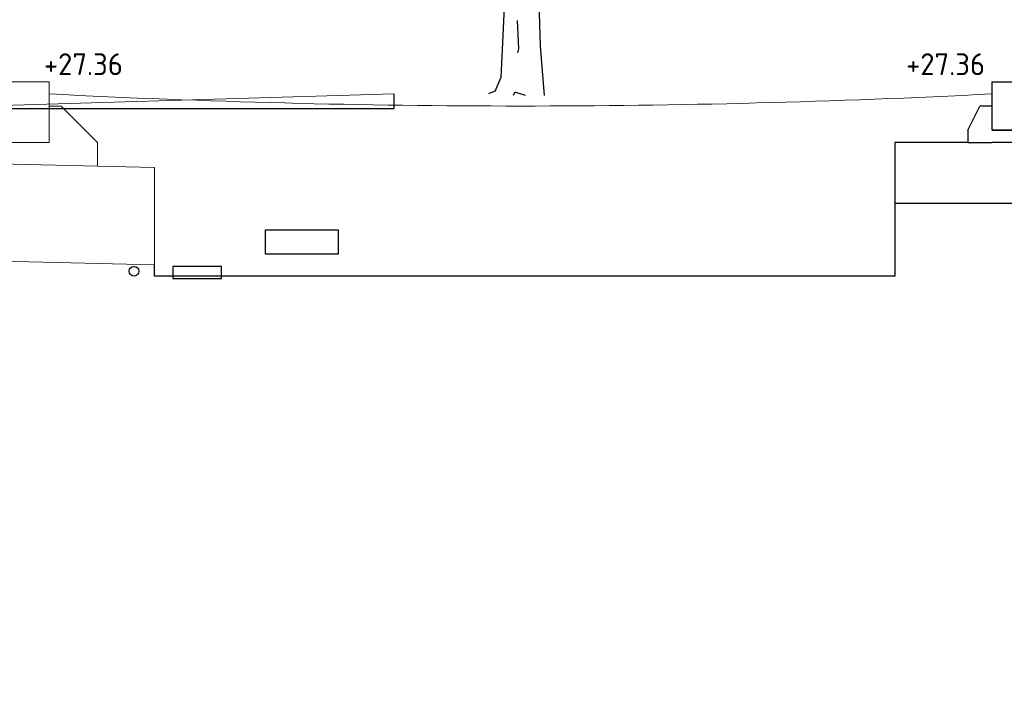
# Model space of a CAD drawing. Header units: metres. Extents: x 196651 to 397723, y 354703 to 710691.
# Tile 241 of 256: x 198864.31 to 198868.36, y 355343 to 355345.8. Entities that reach past the tile are written whole.
import ezdxf
from ezdxf.enums import TextEntityAlignment as Align

# ---------------------------------------------------------------- set-up
doc = ezdxf.new("R2010")
doc.units = ezdxf.units.M
doc.header["$MEASUREMENT"] = 0
for name, color, linetype, lineweight in [('X-XX-AL-AANPIJLING-M', 7, 'Continuous', 18), ('X-XX-BESTAAND-DETAIL-G', 252, 'Continuous', 5), ('X-XX-XX-DETAIL1-G', 1, 'Continuous', 18)]:
    doc.layers.add(name, color=color, linetype=linetype, lineweight=lineweight)
doc.layers.add('X-XX-AL-HULPLIJNEN', color=4, linetype='Continuous', lineweight=25, plot=False)
for name, color, linetype in [('X-XX-NIEUW-DETAIL-S', 1, 'Continuous'), ('X-XX-NIEUW-DETAIL-T', 3, 'Continuous'), ('X-XX-NIEUW-DETAIL_GROEN-S', 7, 'Continuous')]:
    doc.layers.add(name, color=color, linetype=linetype)
doc.styles.add('NLCS-ISO', font='NLCS-ISO.ttf')
doc.styles.add('NLCS-ISO-T18', font='NLCS-ISO.ttf')
doc.dimstyles.new('Jens 1_50 - standaard', dxfattribs={"dimscale": 0.05, "dimtxt": 1.8, "dimasz": 1.8, "dimexe": 2, "dimexo": 2, "dimgap": 0.7, "dimtad": 1, "dimzin": 0, "dimdsep": 46, "dimtxsty": 'NLCS-ISO', "dimcen": 2.5, "dimdle": 2, "dimse1": 1, "dimse2": 1, "dimclrd": 256, "dimclre": 256, "dimclrt": 256, "dimadec": 1, "dimazin": 0, "dimtfac": 1, "dimtdec": 3, "dimtofl": 0, "dimtmove": 1, "dimatfit": 0, "dimfxl": 2, "dimfxlon": 1, "dimtfillclr": 254, "dimtolj": 1, "dimtzin": 0, "dimlwd": 18, "dimlwe": 18, "dimarcsym": 0})

# ---------------------------------------------------------------- blocks, each defined once
blk = doc.blocks.new('*U175')
blk.add_lwpolyline([(0.1, 0), (0, 0), (0, -0.2), (0.1, -0.2), (0.1, 0)], close=True)
for points in [[(0.1, -0.2), (0.1, -0.1), (0.15, -0.1)], [(0.1, -0.2), (0, -0.2), (0, -0.25), (0.1, -0.25)], [(0.2, -0.25), (0.1, -0.25)]]:
    blk.add_lwpolyline(points)
at = {"flags": 128}
for points in [[(0.2, -0.2), (0.15, -0.1)], [(0.2, -0.2), (0.2, -0.25)]]:
    blk.add_lwpolyline(points, dxfattribs=at)
blk = doc.blocks.new('JENS-DEATIL-NIEUW AAN TE PLANTEN BOOM')
at = {"color": 37}
blk.add_line((-0.1268, 0.03), (-0.1758, 0.011), dxfattribs=at)
for points in [[(-0.5358, 2.328), (-0.2508, 2.09, -0.074112), (-0.1218, 1.945), (-0.0698, 1.748), (-0.0648, 0.703), (-0.0928, 0.122), (-0.1338, 0.027)], [(0.0762, 0), (0.0111, 0.0202, 0.393382), (-0.0012, 0.0143), (-0.0068, 0)]]:
    blk.add_lwpolyline(points, format="xyb", dxfattribs=at)
for points in [[(0.3392, 2.106), (0.1772, 1.836), (0.1502, 1.701), (0.1632, 0.796), (0.1772, 0.338), (0.2042, 0)], [(0.0202, 0.514), (0.0302, 0.318), (0.0232, 0.292)]]:
    blk.add_lwpolyline(points, dxfattribs=at)
blk = doc.blocks.new('*D1808')
at = {"layer": 'Defpoints', "color": 0, "transparency": 16777216}
for p in [(198864.4291, 355345.5457), (198868.3091, 355345.5457), (198868.3091, 355340.8349)]:
    blk.add_point(p, dxfattribs=at)
at = {"layer": 'X-XX-AL-AANPIJLING-M', "linetype": 'Continuous', "lineweight": 18, "transparency": 16777216}
blk.add_line((198864.5191, 355340.8349), (198868.2191, 355340.8349), dxfattribs=at)
at = {"layer": 'X-XX-AL-AANPIJLING-M', "transparency": 16777216}
for points in [[(198864.5191, 355340.8499), (198864.5191, 355340.8199), (198864.4291, 355340.8349)], [(198868.2191, 355340.8499), (198868.2191, 355340.8199), (198868.3091, 355340.8349)]]:
    blk.add_solid(points, dxfattribs=at)
at = {"layer": 'X-XX-AL-AANPIJLING-M', "transparency": 16777216, "insert": (198866.3691, 355340.9149), "char_height": 0.09, "attachment_point": 5, "style": 'NLCS-ISO'}
blk.add_mtext('\\A1;3.88', dxfattribs=at)
blk = doc.blocks.new('*D189')
at = {"layer": 'Defpoints', "color": 0, "transparency": 16777216}
for p in [(198864.4291, 355345.7057), (198868.3091, 355345.7057), (198868.3091, 355340.9949)]:
    blk.add_point(p, dxfattribs=at)
at = {"layer": 'X-XX-AL-AANPIJLING-M', "linetype": 'Continuous', "lineweight": 18, "transparency": 16777216}
blk.add_line((198864.5191, 355340.9949), (198868.2191, 355340.9949), dxfattribs=at)
at = {"layer": 'X-XX-AL-AANPIJLING-M', "transparency": 16777216}
for points in [[(198864.5191, 355341.0099), (198864.5191, 355340.9799), (198864.4291, 355340.9949)], [(198868.2191, 355341.0099), (198868.2191, 355340.9799), (198868.3091, 355340.9949)]]:
    blk.add_solid(points, dxfattribs=at)
at = {"layer": 'X-XX-AL-AANPIJLING-M', "transparency": 16777216, "insert": (198866.3691, 355341.0749), "char_height": 0.09, "attachment_point": 5, "style": 'NLCS-ISO'}
blk.add_mtext('\\A1;Groenvak', dxfattribs=at)

msp = doc.modelspace()

# ---------------------------------------------------------------- linework, layer by layer
at = {"layer": 'X-XX-AL-HULPLIJNEN', "flags": 128}
for points in [[(198865.8491, 355345.4357), (198865.8491, 355345.4957)], [(198863.8191, 355345.4357), (198865.8491, 355345.4357)]]:
    msp.add_lwpolyline(points, dxfattribs=at)
at = {"layer": 'X-XX-BESTAAND-DETAIL-G', "flags": 128}
msp.add_lwpolyline([(198843.7891, 355345.5557), (198845.8391, 355345.5357), (198845.8391, 355345.4357), (198847.8891, 355345.4857), (198847.8891, 355345.5857), (198850.3391, 355345.6057), (198850.3391, 355345.5357), (198853.7391, 355345.4557), (198856.6891, 355345.4357), (198856.6891, 355345.5357), (198858.2391, 355345.5457), (198858.2391, 355345.4457), (198861.2191, 355345.4057), (198861.7191, 355345.4057), (198863.8191, 355345.3457), (198863.8191, 355345.4357), (198865.8491, 355345.4957)], dxfattribs=at)
at = {"layer": 'X-XX-NIEUW-DETAIL-S', "flags": 128}
for points in [[(198868.2091, 355345.2957), (198867.9091, 355345.2957), (198867.9091, 355345.0457), (198868.6591, 355345.0457), (198868.8121, 355345.1987), (198871.5076, 355345.2526), (198871.663, 355345.0972), (198872.433, 355345.0972), (198872.4281, 355345.3596)], [(198867.9091, 355345.0457), (198867.9091, 355344.7457), (198864.8629, 355344.7457), (198864.8629, 355344.7919)]]:
    msp.add_lwpolyline(points, dxfattribs=at)
at = {"layer": 'X-XX-NIEUW-DETAIL-S', "color": 90, "flags": 128}
msp.add_lwpolyline([(198865.6191, 355344.8357), (198865.3191, 355344.8357), (198865.3191, 355344.9357), (198865.6191, 355344.9357)], close=True, dxfattribs=at)
at = {"layer": 'X-XX-NIEUW-DETAIL-S', "color": 170, "flags": 128}
msp.add_lwpolyline([(198864.9391, 355344.7357), (198865.1391, 355344.7357), (198865.1391, 355344.7857), (198864.9391, 355344.7857)], close=True, dxfattribs=at)
at = {"layer": 'X-XX-NIEUW-DETAIL-S', "color": 10}
msp.add_circle((198864.7791, 355344.7657), 0.02, dxfattribs=at)
at = {"layer": 'X-XX-XX-DETAIL1-G', "flags": 128}
for points in [[(198864.4291, 355345.5457), (198864.2491, 355345.5457), (198864.2291, 355345.4257), (198864.2291, 355345.2957), (198864.4291, 355345.2957), (198864.4291, 355345.5457)], [(198864.8629, 355345.192), (198864.8629, 355344.7919), (198860.3817, 355344.8983), (198860.3817, 355345.2984)]]:
    msp.add_lwpolyline(points, close=True, dxfattribs=at)
msp.add_lwpolyline([(198864.4291, 355345.4956, 0.025738), (198868.309, 355345.4956)], format="xyb", dxfattribs=at)
msp.add_lwpolyline([(198864.6291, 355345.1976), (198864.6291, 355345.2957), (198864.4791, 355345.4457), (198864.4291, 355345.4457)], dxfattribs=at)

# ---------------------------------------------------------------- block references
at = {"layer": 'X-XX-NIEUW-DETAIL-S', "xscale": -1}
msp.add_blockref('*U175', (198868.4091, 355345.5457), dxfattribs=at)
at = {"layer": 'X-XX-NIEUW-DETAIL_GROEN-S', "xscale": 0.6, "yscale": 0.6}
msp.add_blockref('JENS-DEATIL-NIEUW AAN TE PLANTEN BOOM', (198866.3429, 355345.4896), dxfattribs=at)

# ---------------------------------------------------------------- texts
at = {"layer": 'X-XX-NIEUW-DETAIL-T', "style": 'NLCS-ISO-T18'}
for p in [(198864.5705, 355345.5457), (198868.1175, 355345.5457)]:
    msp.add_text('+27.36', height=0.09, dxfattribs=at).set_placement(p, align=Align.BOTTOM_CENTER)

# ---------------------------------------------------------------- dimensions: what is measured, and where the dimension line sits
at = {"layer": 'X-XX-AL-AANPIJLING-M'}
dim = msp.add_linear_dim(base=(198868.3091, 355340.9949), p1=(198864.4291, 355345.7057), p2=(198868.3091, 355345.7057), text='Groenvak', dimstyle='Jens 1_50 - standaard', dxfattribs=at)
dim.commit()
dim.dimension.update_dxf_attribs({"geometry": '*D189', "text_midpoint": (198866.3691, 355341.0749)})
dim = msp.add_linear_dim(base=(198868.3091, 355340.8349), p1=(198864.4291, 355345.5457), p2=(198868.3091, 355345.5457), dimstyle='Jens 1_50 - standaard', dxfattribs=at)
dim.commit()
dim.dimension.update_dxf_attribs({"geometry": '*D1808', "text_midpoint": (198866.3691, 355340.9149)})

doc.saveas('drawing.dxf')
